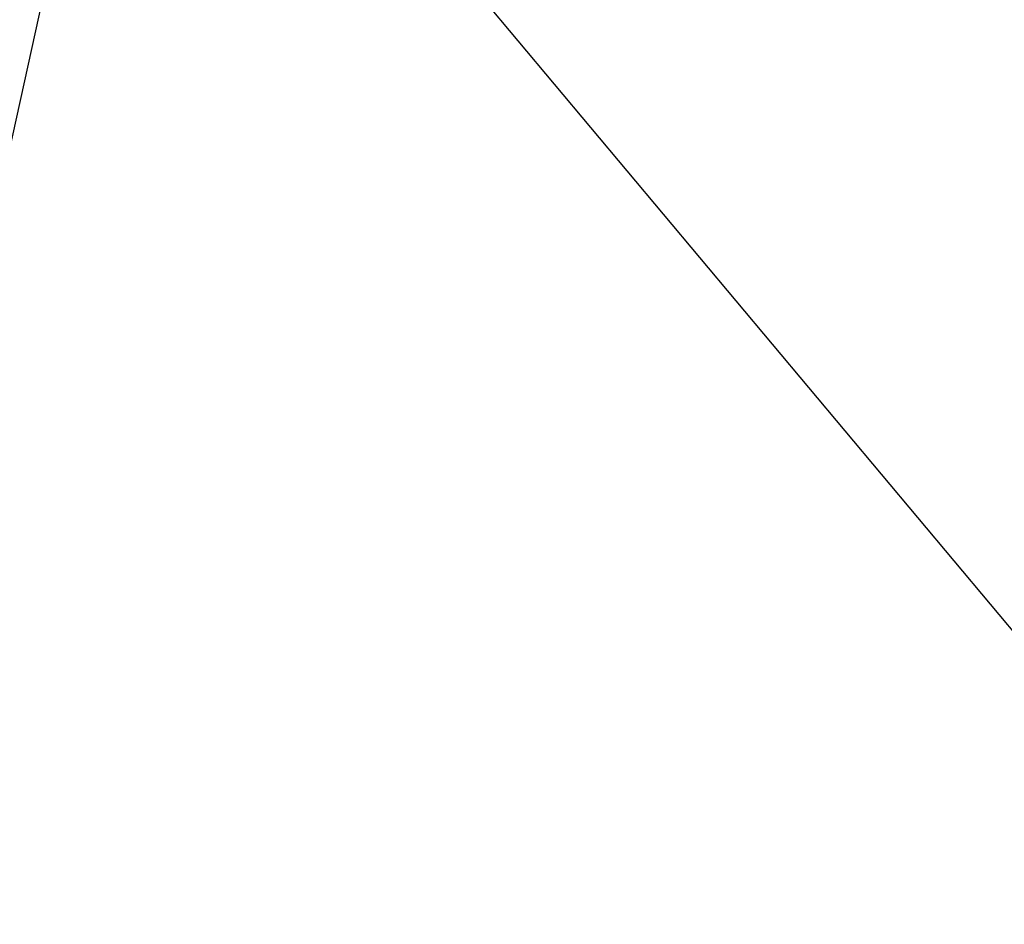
# Model space of a CAD drawing. Header units: millimetres. Extents: x -56303 to -45239, y -20463 to -4540.
# Tile 31 of 256: x -49213 to -49115, y -18643 to -18554. Entities that reach past the tile are written whole.
import ezdxf

# ---------------------------------------------------------------- set-up
doc = ezdxf.new("R2010")
doc.units = ezdxf.units.MM
doc.layers.add('_HVAC_opis', color=3, linetype='Continuous')
doc.layers.add('FLUID-N2-80-NUM', color=7, linetype='Continuous')
doc.styles.add('OPIS1', font='ROMANS.SHX', dxfattribs={"width": 0.9})
doc.dimstyles.new('wymiar', dxfattribs={"dimtxt": 8, "dimasz": 5, "dimexe": 0.1, "dimexo": 0.1, "dimgap": 1, "dimtad": 1, "dimdec": 0, "dimlfac": 10, "dimdsep": 46, "dimtxsty": 'OPIS1', "dimblk": 'OBLIQUE', "dimcen": 10, "dimclrd": 256, "dimclre": 256, "dimadec": 0, "dimazin": 0, "dimtfac": 1, "dimtdec": 0, "dimtmove": 0, "dimatfit": 3, "dimfxl": 1, "dimarcsym": 0})

# ---------------------------------------------------------------- blocks, each defined once
blk = doc.blocks.new('_Oblique')
at = {"color": 0, "linetype": 'ByBlock', "lineweight": -2}
blk.add_line((-0.5, -0.5), (0.5, 0.5), dxfattribs=at)

msp = doc.modelspace()

# ---------------------------------------------------------------- linework, layer by layer
at = {"layer": '_HVAC_opis'}
msp.add_line((-49083.929, -18650.379), (-49170.652, -18546.929), dxfattribs=at)

# ---------------------------------------------------------------- leaders
at = {"layer": 'FLUID-N2-80-NUM'}
msp.add_leader([(-49198.444, -18496.929), (-49215.216, -18573.021)], dimstyle='wymiar', override={"dimscale": 0.1, "dimclrd": 3, "dimclre": 3}, dxfattribs=at)

doc.saveas('drawing.dxf')
